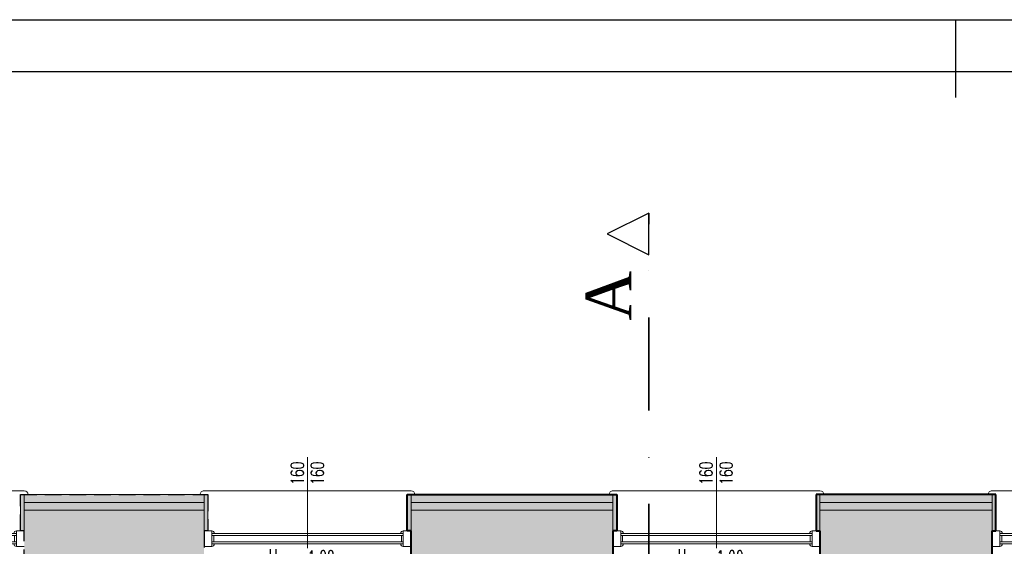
# Model space of a CAD drawing. Header units: millimetres. Extents: x 49320 to 60117, y -4209 to 20568.
# Tile 153 of 252: x 51797 to 52558, y 2005 to 2412. Entities that reach past the tile are written whole.
import ezdxf
from ezdxf.enums import TextEntityAlignment as Align

# ---------------------------------------------------------------- set-up
doc = ezdxf.new("R2010")
doc.units = ezdxf.units.MM
doc.linetypes.add('DASHED', pattern=[19.05, 12.7, -6.35])
doc.linetypes.add('Kropki i Kreski', pattern=[72, 36, -18, 0, -18])
for name, color, linetype, lineweight in [('_AA przekroje', 7, 'Continuous', 40), ('_HD-OCIEPLENIE', 251, 'BATTING', 0), ('_HD-OKNA', 251, 'Continuous', 0), ('_HD-OPISY', 251, 'Continuous', 0), ('_HD-SZKŁO_WIDOK', 251, 'Continuous', 18), ('_HD-TWORZYWA_SZTUCZNE_WIDOK', 251, 'Continuous', 18), ('M_Ramki do druku', 7, 'Continuous', 25), ('M_Ramki rysunków', 2, 'Continuous', 25)]:
    doc.layers.add(name, color=color, linetype=linetype, lineweight=lineweight)
for name, color, linetype, lineweight, true_color in [('_AA rozbiórki', 7, 'DASHED', 25, 0xc73200), ('_HD-KRESKOWANIE_PEŁNE', 7, 'Continuous', 0, 0xbfbfbf), ('_HD-PRZEKRÓJ_BUDOWLANA', 7, 'Continuous', 40, 0x616161)]:
    doc.layers.add(name, color=color, linetype=linetype, lineweight=lineweight, true_color=true_color)
doc.layers.add('M_Ramki markery', color=1, linetype='Continuous')
doc.layers.add('RAMKA', color=3, linetype='Continuous')
doc.styles.add('_HD_Romans', font='romans.shx', dxfattribs={"width": 0.7, "height": 18})
doc.styles.add('MCAD_TS', font='GENISO.SHX', dxfattribs={"width": 0.8})
doc.styles.add('MIREK 100', font='txt', dxfattribs={"height": 10})
doc.linetypes.add('BATTING', pattern='A,0.00254,-2.54,[134,ltypeshp.shx,S=2.54,R=0,X=-2.54,Y=0],-5.08,[134,ltypeshp.shx,S=2.54,R=180,X=2.54,Y=0],-2.54', length=10.16254)

# ---------------------------------------------------------------- blocks, each defined once
blk = doc.blocks.new('*U10')
at = {"layer": '_HD-OPISY'}
for p, q in [((80, -13), (80, 13.24)), ((80, -57), (80, -13))]:
    blk.add_line(p, q, dxfattribs=at)
at = {"layer": '_HD-SZKŁO_WIDOK'}
for p, q in [((154, 10), (6, 10)), ((154, 8.5), (6, 8.5)), ((154, 3.5), (6, 3.5)), ((154, 2), (6, 2))]:
    blk.add_line(p, q, dxfattribs=at)
at = {"layer": '_HD-TWORZYWA_SZTUCZNE_WIDOK'}
for p, q in [((0, 30), (80, 30)), ((80, 30), (160, 30)), ((0, 12), (6, 12)), ((6, 12), (6, 0)), ((7.5, 8.5), (7.5, 3.5)), ((152.5, 8.5), (152.5, 3.5)), ((160, 12), (154, 12)), ((154, 12), (154, 0)), ((0, 0), (6, 0)), ((160, 0), (154, 0)), ((0, -31), (80, -31)), ((160, -31), (80, -31))]:
    blk.add_line(p, q, dxfattribs=at)
for centre, radius, start, end in [((0, 27), 3, 90, 180), ((160, 27), 3, 0, 90), ((6, 10), 2, 0, 90), ((154, 10), 2, 90, 180), ((6, 2), 2, 270, 0), ((154, 2), 2, 180, 270), ((0, -28), 3, 180, 270), ((160, -28), 3, 270, 0)]:
    blk.add_arc(centre, radius, start, end, dxfattribs=at)
at = {"layer": '_HD-OPISY', "insert": (110, 20.24), "char_height": 10, "width": 33.4799, "attachment_point": 4, "rotation": 180, "style": '_HD_Romans'}
blk.add_mtext('\\pxql;H{\\H0.75x;par.}=', dxfattribs=at)
at = {"layer": '_HD-OPISY', "style": '_HD_Romans', "width": 0.7}
blk.add_attdef('PARAPET', text='', height=10, rotation=180, dxfattribs=at).set_placement((80, 20.24), align=Align.MIDDLE_LEFT)
blk.add_attdef('SZEROKOŚĆ', text='', height=10, rotation=270, dxfattribs=at).set_placement((80, -44.5), align=Align.BOTTOM_CENTER)
blk.add_attdef('WYSOKOŚĆ', text='', height=10, rotation=270, dxfattribs=at).set_placement((77.5, -44.5), align=Align.TOP_CENTER)
blk = doc.blocks.new('*U11')
at = {"layer": '_HD-OPISY'}
for p, q in [((35, -13), (35, 13.24)), ((35, -57), (35, -13))]:
    blk.add_line(p, q, dxfattribs=at)
at = {"layer": '_HD-SZKŁO_WIDOK'}
for p, q in [((64, 10), (6, 10)), ((64, 8.5), (6, 8.5)), ((64, 3.5), (6, 3.5)), ((64, 2), (6, 2))]:
    blk.add_line(p, q, dxfattribs=at)
at = {"layer": '_HD-TWORZYWA_SZTUCZNE_WIDOK'}
for p, q in [((0, 30), (35, 30)), ((35, 30), (70, 30)), ((0, 12), (6, 12)), ((6, 12), (6, 0)), ((7.5, 8.5), (7.5, 3.5)), ((62.5, 8.5), (62.5, 3.5)), ((70, 12), (64, 12)), ((64, 12), (64, 0)), ((0, 0), (6, 0)), ((70, 0), (64, 0)), ((0, -31), (35, -31)), ((70, -31), (35, -31))]:
    blk.add_line(p, q, dxfattribs=at)
for centre, radius, start, end in [((0, 27), 3, 90, 180), ((70, 27), 3, 0, 90), ((6, 10), 2, 0, 90), ((64, 10), 2, 90, 180), ((6, 2), 2, 270, 0), ((64, 2), 2, 180, 270), ((0, -28), 3, 180, 270), ((70, -28), 3, 270, 0)]:
    blk.add_arc(centre, radius, start, end, dxfattribs=at)
at = {"layer": '_HD-OPISY', "insert": (65, 20.24), "char_height": 10, "width": 33.4799, "attachment_point": 4, "rotation": 180, "style": '_HD_Romans'}
blk.add_mtext('\\pxql;H{\\H0.75x;par.}=', dxfattribs=at)
at = {"layer": '_HD-OPISY', "style": '_HD_Romans', "width": 0.7}
blk.add_attdef('PARAPET', text='', height=10, rotation=180, dxfattribs=at).set_placement((35, 20.24), align=Align.MIDDLE_LEFT)
blk.add_attdef('SZEROKOŚĆ', text='', height=10, rotation=270, dxfattribs=at).set_placement((35, -44.5), align=Align.BOTTOM_CENTER)
blk.add_attdef('WYSOKOŚĆ', text='', height=10, rotation=270, dxfattribs=at).set_placement((32.5, -44.5), align=Align.TOP_CENTER)
blk = doc.blocks.new('G$C0D909F68')
at = {"layer": '_AA przekroje', "color": 7, "linetype": 'Kropki i Kreski', "lineweight": 35, "ltscale": 2}
blk.add_line((0, -2025.89), (0, 0), dxfattribs=at)
at = {"layer": '_AA przekroje', "color": 7, "linetype": 'Continuous', "lineweight": 25, "flags": 128}
blk.add_lwpolyline([(0, -32.25), (0, 0), (-32.25, -16.12)], close=True, dxfattribs=at)
at = {"layer": '_AA przekroje', "insert": (-48.78, -83.03), "char_height": 35.3057, "width": 113.0007, "attachment_point": 1, "rotation": 90, "style": 'MIREK 100'}
blk.add_mtext('{\\fTimes New Roman|b0|i0|c238|p18;A}', dxfattribs=at)
blk = doc.blocks.new('*U554')
at = {"layer": 'M_Ramki do druku'}
blk.add_line((320, 297), (320, 293), dxfattribs=at)
at = {"layer": 'M_Ramki markery'}
blk.add_line((320, 293), (320, 291), dxfattribs=at)
at = {"layer": 'M_Ramki rysunków', "color": 0, "linetype": 'ByBlock', "lineweight": -2}
blk.add_lwpolyline([(20, 4), (20, 293), (506, 293), (506, 4)], close=True, dxfattribs=at)
at = {"layer": 'M_Ramki do druku', "style": 'MCAD_TS', "width": 0.8}
for tag, p in [('KOMENTARZ', (11.543, 30.569)), ('RYSUNEK', (15.279, 30.569)), ('DATA', (19.016, 30.569))]:
    blk.add_attdef(tag, p, '', height=2, rotation=90, dxfattribs=at)

msp = doc.modelspace()

# ---------------------------------------------------------------- hatches: boundary and pattern name
at = {"layer": '_HD-KRESKOWANIE_PEŁNE', "ltscale": 3, "transparency": 33554687}
h = msp.add_hatch(color=256, dxfattribs=at)
h.dxf.hatch_style = 1
h.paths.add_polyline_path([(51887.58, 1989.93), (51872.58, 1989.93), (51851.9, 1989.93), (51803.58, 1989.93), (51800.58, 1989.93), (51800.58, 2004.93), (51800.58, 2016.93), (51797.58, 2016.93), (51797.58, 2044.93), (51800.58, 2044.93), (51803.58, 2044.93), (51936.58, 2044.93), (51939.58, 2044.93), (51942.58, 2044.93), (51942.58, 2016.93), (51939.58, 2016.93), (51939.58, 2004.93), (51939.58, 1989.93), (51936.58, 1989.93), (51918.68, 1989.93), (51906.68, 1989.93)])
at = {"layer": '_HD-KRESKOWANIE_PEŁNE', "transparency": 33554687}
h = msp.add_hatch(color=256, dxfattribs=at)
h.dxf.hatch_style = 1
h.paths.add_polyline_path([(51797.58, 2016.93), (51800.58, 2016.93), (51800.58, 2044.93), (51797.58, 2044.93)])
h = msp.add_hatch(color=256, dxfattribs=at)
h.dxf.hatch_style = 1
h.paths.add_polyline_path([(51800.58, 2032.93), (51939.58, 2032.93), (51939.58, 2044.93), (51800.58, 2044.93)])
h = msp.add_hatch(color=256, dxfattribs=at)
h.dxf.hatch_style = 1
h.paths.add_polyline_path([(51939.58, 2016.93), (51942.58, 2016.93), (51942.58, 2044.93), (51939.58, 2044.93)])
at = {"layer": '_HD-KRESKOWANIE_PEŁNE', "ltscale": 3, "transparency": 33554687}
h = msp.add_hatch(color=256, dxfattribs=at)
h.dxf.hatch_style = 1
edge = h.paths.add_edge_path()
edge.add_line((52199.58, 1778.53), (52199.58, 1766.53))
edge.add_line((52199.58, 1766.53), (52199.58, 1582.53))
edge.add_line((52199.58, 1582.53), (52199.58, 1570.53))
edge.add_line((52199.58, 1570.53), (52199.58, 1535.77))
edge.add_line((52199.58, 1535.77), (52199.58, 1373.93))
edge.add_line((52199.58, 1373.93), (52240.58, 1373.93))
edge.add_line((52240.58, 1373.93), (52271.08, 1373.93))
edge.add_line((52271.08, 1373.93), (52271.08, 1337.93))
edge.add_line((52271.08, 1337.93), (52250.08, 1337.93))
edge.add_line((52250.08, 1337.93), (52235.08, 1337.93))
edge.add_line((52235.08, 1337.93), (52207.58, 1337.93))
edge.add_line((52207.58, 1337.93), (52207.58, 1330.93))
edge.add_line((52207.58, 1330.93), (52159.58, 1330.93))
edge.add_line((52159.58, 1330.93), (52159.58, 1337.93))
edge.add_line((52159.58, 1337.93), (52127.58, 1337.93))
edge.add_line((52127.58, 1337.93), (52127.58, 1343.93))
edge.add_line((52127.58, 1343.93), (52127.58, 1349.93))
edge.add_line((52127.58, 1349.93), (52127.58, 1365.93))
edge.add_line((52127.58, 1365.93), (52127.58, 1381.93))
edge.add_line((52127.58, 1381.93), (52157.58, 1381.93))
edge.add_line((52157.58, 1381.93), (52157.58, 1467.93))
edge.add_line((52157.58, 1467.93), (52157.58, 1479.93))
edge.add_line((52157.58, 1479.93), (52157.58, 1535.77))
edge.add_line((52157.58, 1535.77), (52157.58, 1556.93))
edge.add_line((52157.58, 1556.93), (52157.44, 1556.93))
edge.add_line((52157.44, 1556.93), (52157.44, 1568.93))
edge.add_line((52157.44, 1568.93), (52157.58, 1575.05))
edge.add_line((52157.58, 1575.05), (52157.58, 1611.93))
edge.add_line((52157.58, 1611.93), (52157.58, 1618.05))
edge.add_line((52157.58, 1618.05), (52157.58, 1654.93))
edge.add_line((52157.58, 1654.93), (52157.58, 1666.93))
edge.add_line((52157.58, 1666.93), (52157.58, 1699.18))
edge.add_line((52157.58, 1699.18), (52157.58, 1766.53))
edge.add_line((52157.58, 1766.53), (52157.58, 1766.93))
edge.add_line((52157.58, 1766.93), (52157.58, 1778.53))
edge.add_line((52157.58, 1863.93), (52199.58, 1863.93))
h.paths.add_polyline_path([(52096.58, 2016.93), (52099.58, 2016.93), (52099.58, 2004.93), (52099.58, 1989.93), (52102.58, 1989.93), (52157.58, 1989.93), (52157.58, 1964.93), (52199.58, 1964.93), (52199.58, 1989.93), (52252.58, 1989.93), (52255.58, 1989.93), (52255.58, 2004.93), (52255.58, 2016.93), (52258.58, 2016.93), (52258.58, 2044.93), (52255.58, 2044.93), (52252.58, 2044.93), (52102.58, 2044.93), (52099.58, 2044.93), (52096.58, 2044.93)])
at = {"layer": '_HD-KRESKOWANIE_PEŁNE', "transparency": 33554687}
h = msp.add_hatch(color=256, dxfattribs=at)
h.dxf.hatch_style = 1
h.paths.add_polyline_path([(52096.58, 2016.93), (52099.58, 2016.93), (52099.58, 2044.93), (52096.58, 2044.93)])
h = msp.add_hatch(color=256, dxfattribs=at)
h.dxf.hatch_style = 1
h.paths.add_polyline_path([(52099.58, 2032.93), (52255.58, 2032.93), (52255.58, 2044.93), (52099.58, 2044.93)])
h = msp.add_hatch(color=256, dxfattribs=at)
h.dxf.hatch_style = 1
h.paths.add_polyline_path([(52255.58, 2016.93), (52258.58, 2016.93), (52258.58, 2044.93), (52255.58, 2044.93)])
at = {"layer": '_HD-KRESKOWANIE_PEŁNE', "ltscale": 3, "transparency": 33554687}
h = msp.add_hatch(color=256, dxfattribs=at)
h.dxf.hatch_style = 1
h.paths.add_polyline_path([(52596.58, 1372.93), (52586.58, 1372.93), (52491.58, 1372.93), (52491.58, 1599.93), (52491.58, 1609.93), (52491.58, 1989.93), (52548.58, 1989.93), (52548.58, 2016.93), (52551.58, 2016.93), (52551.58, 2044.93), (52412.58, 2044.93), (52412.58, 2016.93), (52415.58, 2016.93), (52415.58, 1989.93), (52479.58, 1989.93), (52479.58, 1609.93), (52479.58, 1599.93), (52479.58, 1492.93), (52478.9, 1492.93), (52478.9, 1454.93), (52477.58, 1454.93), (52477.58, 1372.93), (52411.08, 1372.93), (52411.08, 1337.93), (52596.58, 1337.93)])
at = {"layer": '_HD-KRESKOWANIE_PEŁNE', "transparency": 33554687}
h = msp.add_hatch(color=256, dxfattribs=at)
h.dxf.hatch_style = 1
h.paths.add_polyline_path([(52412.58, 2016.93), (52415.58, 2016.93), (52415.58, 2044.93), (52412.58, 2044.93)])
h = msp.add_hatch(color=256, dxfattribs=at)
h.dxf.hatch_style = 1
h.paths.add_polyline_path([(52415.58, 2032.93), (52548.58, 2032.93), (52548.58, 2044.93), (52415.58, 2044.93)])
h = msp.add_hatch(color=256, dxfattribs=at)
h.dxf.hatch_style = 1
h.paths.add_polyline_path([(52548.58, 2016.93), (52551.58, 2016.93), (52551.58, 2044.93), (52548.58, 2044.93)])

# ---------------------------------------------------------------- linework, layer by layer
at = {"layer": '_AA rozbiórki'}
msp.add_lwpolyline([(51842.58, 1337.93), (51842.58, 1575.93), (51872.58, 1575.93), (51872.58, 1989.93), (51800.58, 1989.93), (51800.58, 2016.93), (51797.58, 2016.93), (51797.58, 2044.93), (51942.58, 2044.93), (51942.58, 2016.93), (51939.58, 2016.93), (51939.58, 1989.93), (51887.58, 1989.93), (51887.58, 1560.93), (51857.58, 1560.93), (51857.58, 1479.93), (51935.58, 1479.93), (51935.58, 1467.93), (51857.58, 1467.93), (51857.58, 1337.93)], close=True, dxfattribs=at)
at = {"layer": '_HD-OCIEPLENIE', "ltscale": 0.58}
for points in [[(51800.58, 2038.93), (51939.58, 2038.93)], [(52099.58, 2038.93), (52255.58, 2038.93)], [(52415.58, 2038.93), (52548.58, 2038.93)]]:
    msp.add_lwpolyline(points, dxfattribs=at)
at = {"layer": '_HD-PRZEKRÓJ_BUDOWLANA', "ltscale": 1.5}
for p, q in [((52096.58, 2016.93), (52096.58, 2044.93)), ((52096.58, 2044.93), (52258.58, 2044.93)), ((52258.58, 2044.93), (52258.58, 2016.93)), ((52551.58, 2044.93), (52412.58, 2044.93)), ((52412.58, 2044.93), (52412.58, 2016.93)), ((52551.58, 2016.93), (52551.58, 2044.93)), ((52099.58, 2016.93), (52096.58, 2016.93)), ((52099.58, 1989.93), (52099.58, 2016.93)), ((52258.58, 2016.93), (52255.58, 2016.93)), ((52255.58, 2016.93), (52255.58, 1989.93)), ((52412.58, 2016.93), (52415.58, 2016.93)), ((52415.58, 2016.93), (52415.58, 1989.93)), ((52548.58, 1989.93), (52548.58, 2016.93)), ((52548.58, 2016.93), (52551.58, 2016.93))]:
    msp.add_line(p, q, dxfattribs=at)
at = {"layer": '_HD-TWORZYWA_SZTUCZNE_WIDOK'}
for points in [[(51797.58, 2016.93), (51800.58, 2016.93), (51800.58, 2044.93), (51797.58, 2044.93)], [(51800.58, 2032.93), (51939.58, 2032.93), (51939.58, 2044.93), (51800.58, 2044.93)], [(51939.58, 2016.93), (51942.58, 2016.93), (51942.58, 2044.93), (51939.58, 2044.93)], [(52096.58, 2016.93), (52099.58, 2016.93), (52099.58, 2044.93), (52096.58, 2044.93)], [(52099.58, 2032.93), (52255.58, 2032.93), (52255.58, 2044.93), (52099.58, 2044.93)], [(52255.58, 2016.93), (52258.58, 2016.93), (52258.58, 2044.93), (52255.58, 2044.93)], [(52412.58, 2016.93), (52415.58, 2016.93), (52415.58, 2044.93), (52412.58, 2044.93)], [(52415.58, 2032.93), (52548.58, 2032.93), (52548.58, 2044.93), (52415.58, 2044.93)], [(52548.58, 2016.93), (52551.58, 2016.93), (52551.58, 2044.93), (52548.58, 2044.93)]]:
    msp.add_lwpolyline(points, close=True, dxfattribs=at)
at = {"layer": 'RAMKA', "color": 0, "ltscale": 0.8}
msp.add_lwpolyline([(49320.41, 2411.75), (54420.41, 2411.75), (54420.41, -558.25), (49320.41, -558.25)], close=True, dxfattribs=at)

# ---------------------------------------------------------------- block references
at = {"color": 0, "xscale": 10, "yscale": 10, "zscale": 10}
msp.add_blockref('*U554', (49320.41, -558.25), dxfattribs=at)
at = {"layer": '_AA przekroje'}
msp.add_blockref('G$C0D909F68', (52283.32, 2262.4), dxfattribs=at)
at = {"layer": '_HD-OKNA', "rotation": 180}
for name, p, values in [('*U11', (51800.58, 2016.93), {'SZEROKOŚĆ': '70', 'WYSOKOŚĆ': '160', 'PARAPET': '1,00m'}), ('*U10', (52099.58, 2016.93), {'SZEROKOŚĆ': '160', 'WYSOKOŚĆ': '160', 'PARAPET': '1,00m'}), ('*U10', (52415.58, 2016.93), {'SZEROKOŚĆ': '160', 'WYSOKOŚĆ': '160', 'PARAPET': '1,00m'}), ('*U10', (52708.58, 2016.93), {'SZEROKOŚĆ': '160', 'WYSOKOŚĆ': '160', 'PARAPET': '1,00m'})]:
    msp.add_blockref(name, p, dxfattribs=at).add_auto_attribs(values)

doc.saveas('drawing.dxf')
